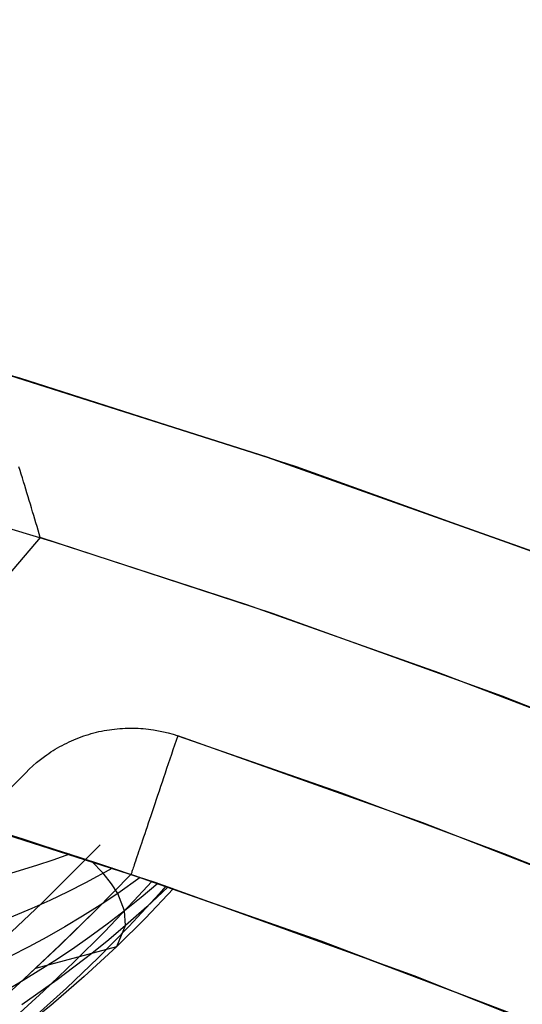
# Model space of a CAD drawing. Header units: millimetres. Extents: x -58 to 58, y -58 to 57.
# Tile 73 of 102: x 16.63 to 20.06, y 50.76 to 57.49. Entities that reach past the tile are written whole.
import ezdxf

# ---------------------------------------------------------------- set-up
doc = ezdxf.new("R2010")
doc.units = ezdxf.units.MM
doc.header["$MEASUREMENT"] = 0
doc.layers.add('Predefinito', color=5, linetype='Continuous')

msp = doc.modelspace()

# ---------------------------------------------------------------- linework, layer by layer
at = {"layer": 'Predefinito'}
for points in [[(20.3898, 53.7634), (18.5219, 54.4352), (16.632, 55.042), (14.7222, 55.5833), (12.795, 56.0584), (10.8524, 56.4666), (8.8969, 56.8075), (6.9309, 57.0808), (4.9565, 57.286), (2.9763, 57.4229), (0.9925, 57.4914), (-0.9925, 57.4914), (-2.9763, 57.4229), (-4.9565, 57.286), (-6.9309, 57.0808), (-8.8969, 56.8075), (-10.8524, 56.4666), (-12.795, 56.0584), (-14.7222, 55.5833), (-16.632, 55.042)], [(2.5188, 56.4438), (3.7933, 56.3725), (5.0768, 56.2715), (6.3683, 56.14), (7.6668, 55.9774), (8.9714, 55.7832), (10.2809, 55.5568), (11.5944, 55.2976), (12.9105, 55.0052), (14.2283, 54.6791), (15.5464, 54.319), (16.8637, 53.9246), (18.1788, 53.4956), (19.4905, 53.0318), (20.7974, 52.533)], [(16.4125, 55.1079), (18.3205, 54.5033), (20.2063, 53.8326), (22.0677, 53.0968), (23.9023, 52.2966)], [(23.9023, 52.2966), (22.0677, 53.0968), (20.2063, 53.8326), (18.3205, 54.5033), (16.4125, 55.1079)], [(21.0733, 50.261), (19.326, 50.9584), (17.5556, 51.5951), (15.7642, 52.1703), (13.9541, 52.6833), (12.1274, 53.1336), (10.2862, 53.5205), (8.4327, 53.8437), (6.5692, 54.1026), (4.6979, 54.2971), (2.821, 54.4269), (0.9407, 54.4919), (-0.9407, 54.4919), (-2.821, 54.4269), (-4.6979, 54.2971), (-6.5692, 54.1026), (-8.4327, 53.8437), (-10.2862, 53.5205), (-12.1274, 53.1336), (-13.9541, 52.6833), (-15.7642, 52.1703)], [(16.7708, 53.9536), (16.4067, 53.5304), (16.0293, 53.1209), (15.6387, 52.7254), (15.4384, 52.5329), (15.2347, 52.3439), (15.0277, 52.1585), (14.8172, 51.9767), (14.6033, 51.7984), (14.3859, 51.6238), (14.0534, 51.3686), (13.7147, 51.1229), (13.4861, 50.9647), (13.2553, 50.811), (13.0223, 50.6616), (12.5499, 50.3759), (12.069, 50.1072), (11.5799, 49.8552), (11.0827, 49.6194)], [(23.015, 51.6), (21.481, 52.2572), (19.9277, 52.8691), (18.3569, 53.4348), (16.7708, 53.9536)], [(16.6717, 52.3461), (16.6954, 52.3698), (16.7201, 52.3929), (16.7458, 52.4154), (16.7725, 52.4371), (16.8001, 52.4581), (16.8143, 52.4682), (16.8287, 52.4782), (16.8433, 52.4879), (16.8581, 52.4974), (16.8731, 52.5067), (16.8883, 52.5157), (16.9038, 52.5245), (16.9194, 52.533), (16.9352, 52.5412), (16.9511, 52.5492), (16.9673, 52.557), (16.9836, 52.5644), (17.0001, 52.5716), (17.0167, 52.5784), (17.0334, 52.585), (17.0503, 52.5913), (17.0674, 52.5973), (17.0845, 52.603), (17.1018, 52.6083), (17.1191, 52.6134), (17.1366, 52.6182), (17.1541, 52.6226), (17.1717, 52.6267), (17.1894, 52.6305), (17.2071, 52.634), (17.2249, 52.6371), (17.2428, 52.64), (17.2606, 52.6425), (17.2785, 52.6446), (17.2964, 52.6465), (17.3144, 52.648), (17.3323, 52.6492), (17.3502, 52.6501), (17.3681, 52.6507), (17.3859, 52.6509), (17.4037, 52.6509), (17.4215, 52.6505), (17.4393, 52.6498), (17.4569, 52.6487), (17.4745, 52.6474), (17.492, 52.6458), (17.5095, 52.6438), (17.5268, 52.6416), (17.5441, 52.6391), (17.5782, 52.6332), (17.6119, 52.6261), (17.6451, 52.618), (17.6777, 52.6088), (17.7096, 52.5987)], [(17.7096, 52.5987), (18.8284, 52.2086), (19.9388, 51.7947), (21.0401, 51.3572), (22.1316, 50.8964)], [(21.04, 51.3573), (19.3847, 52.0046), (17.7096, 52.5987)], [(10.873, 48.4396), (11.3703, 48.6523), (11.8622, 48.8802), (12.3485, 49.1239), (12.8279, 49.3831), (13.2971, 49.6565), (13.7556, 49.9439), (14.2037, 50.2452), (14.6414, 50.5604), (15.0685, 50.8895), (15.4852, 51.2326), (15.8913, 51.5897), (16.2868, 51.9608), (16.6717, 52.3461)], [(10.9654, 47.3993), (11.5345, 47.6328), (12.1002, 47.8863), (12.6617, 48.1604), (13.2184, 48.4559), (13.4946, 48.6119), (13.7694, 48.7736), (14.0424, 48.9409), (14.3137, 49.1139), (14.5831, 49.2927), (14.8505, 49.4772), (15.1158, 49.6676), (15.3788, 49.8639), (15.6396, 50.0661), (15.8979, 50.2743), (16.1537, 50.4884), (16.4068, 50.7087), (16.6572, 50.935), (16.9046, 51.1674), (17.1491, 51.4061), (17.3905, 51.6509)], [(17.3905, 51.6509), (17.1491, 51.4061), (16.9046, 51.1674), (16.6572, 50.935), (16.4068, 50.7087), (16.1537, 50.4884), (15.8979, 50.2743), (15.6396, 50.0661), (15.3788, 49.8639), (15.1158, 49.6676), (14.8505, 49.4772), (14.5831, 49.2927), (14.3137, 49.1139), (14.0424, 48.9409), (13.7694, 48.7736), (13.4946, 48.6119), (13.2184, 48.4559), (12.6617, 48.1604), (12.1002, 47.8863), (11.5345, 47.6328), (10.9654, 47.3993)], [(21.2525, 50.1855), (19.9777, 50.7064), (18.6901, 51.195), (17.3905, 51.6509)]]:
    msp.add_lwpolyline(points, dxfattribs=at)
at = {"layer": 'Predefinito', "extrusion": (1, 0, 0)}
for points in [[(52.6509, 320), (52.616, 319.9994), (52.5812, 319.9976), (52.5464, 319.9945), (52.5118, 319.9903), (52.4773, 319.9848), (52.443, 319.9782), (52.409, 319.9703), (52.3753, 319.9613), (52.342, 319.9511), (52.309, 319.9397), (52.2764, 319.9272), (52.2442, 319.9136), (52.2126, 319.8988), (52.1815, 319.883), (52.151, 319.8661), (52.1211, 319.8481), (52.0918, 319.8291), (52.0632, 319.8091), (52.0353, 319.7881), (52.0082, 319.7661), (51.9819, 319.7432), (51.9563, 319.7194), (51.9317, 319.6947), (51.9079, 319.6692), (51.885, 319.6429), (51.863, 319.6157), (51.842, 319.5879), (51.822, 319.5593), (51.8029, 319.53), (51.785, 319.5001), (51.768, 319.4696), (51.7522, 319.4385), (51.7374, 319.4069), (51.7238, 319.3747), (51.7113, 319.3421), (51.6999, 319.3091), (51.6897, 319.2758), (51.6807, 319.2421), (51.6728, 319.2081), (51.6662, 319.1738), (51.6607, 319.1393), (51.6564, 319.1047), (51.6534, 319.0699), (51.6516, 319.0351), (51.6509, 319.0002)], [(51.6509, 319), (51.6509, 319)]]:
    msp.add_lwpolyline(points, dxfattribs=at)
at = {"layer": 'Predefinito', "extrusion": (0.947724, -0.319092, 0)}
msp.add_lwpolyline([(55.5, 320), (55.4659, 319.9994), (55.4318, 319.9977), (55.3977, 319.9948), (55.3638, 319.9907), (55.3301, 319.9855), (55.2965, 319.9791), (55.2632, 319.9716), (55.2302, 319.9629), (55.1975, 319.9532), (55.1651, 319.9423), (55.1332, 319.9303), (55.1016, 319.9172), (55.0705, 319.9031), (55.0399, 319.8879), (55.0099, 319.8717), (54.9804, 319.8544), (54.9516, 319.8362), (54.9233, 319.817), (54.8958, 319.7968), (54.8689, 319.7757), (54.8428, 319.7537), (54.8175, 319.7309), (54.7929, 319.7071), (54.7692, 319.6826), (54.7463, 319.6572), (54.7243, 319.6311), (54.7032, 319.6043), (54.683, 319.5767), (54.6638, 319.5485), (54.6456, 319.5196), (54.6283, 319.4901), (54.6121, 319.4601), (54.5969, 319.4295), (54.5828, 319.3984), (54.5697, 319.3669), (54.5577, 319.3349), (54.5469, 319.3025), (54.5371, 319.2698), (54.5284, 319.2368), (54.5209, 319.2035), (54.5145, 319.1699), (54.5093, 319.1362), (54.5052, 319.1023), (54.5023, 319.0683), (54.5006, 319.0342), (54.5, 319)], dxfattribs=at)
at = {"layer": 'Predefinito', "extrusion": (0.695154, 0.718861, 0)}
msp.add_lwpolyline([(23.404, 319), (23.4042, 319.0222), (23.405, 319.0446), (23.4062, 319.0672), (23.408, 319.0899), (23.4103, 319.1127), (23.4132, 319.1357), (23.4167, 319.1588), (23.4207, 319.182), (23.4253, 319.2052), (23.4304, 319.2285), (23.4362, 319.2519), (23.4426, 319.2752), (23.4496, 319.2985), (23.4571, 319.3218), (23.4654, 319.345), (23.4742, 319.3681), (23.4836, 319.3911), (23.4937, 319.414), (23.5044, 319.4368), (23.5157, 319.4593), (23.5276, 319.4817), (23.5401, 319.5038), (23.5533, 319.5256), (23.567, 319.5472), (23.5813, 319.5685), (23.5962, 319.5895), (23.6116, 319.6101), (23.6276, 319.6303), (23.6442, 319.6502), (23.6612, 319.6696), (23.6788, 319.6886), (23.6969, 319.7071), (23.7154, 319.7252), (23.7344, 319.7428), (23.7538, 319.7598), (23.7737, 319.7764), (23.7939, 319.7924), (23.8145, 319.8078), (23.8355, 319.8227), (23.8568, 319.837), (23.8784, 319.8507), (23.9002, 319.8639), (23.9223, 319.8764), (23.9447, 319.8883), (23.9672, 319.8996), (23.99, 319.9103), (24.0129, 319.9203), (24.0359, 319.9298), (24.059, 319.9386), (24.0822, 319.9468), (24.1055, 319.9544), (24.1288, 319.9614), (24.1521, 319.9678), (24.1755, 319.9735), (24.1988, 319.9787), (24.222, 319.9833), (24.2452, 319.9873), (24.2683, 319.9908), (24.2913, 319.9936), (24.3141, 319.996), (24.3368, 319.9977), (24.3594, 319.999), (24.3818, 319.9998), (24.404, 320)], dxfattribs=at)
at = {"layer": 'Predefinito', "extrusion": (0, 1, 0)}
msp.add_lwpolyline([(-17.3905, 319), (-17.3905, 60.0057)], dxfattribs=at)
at = {"layer": 'Predefinito', "extrusion": (7.81484e-06, -2.96542e-06, 1)}
msp.add_lwpolyline([(17.388, 51.6519), (18.6876, 51.196), (19.9752, 50.7074), (21.25, 50.1864)], dxfattribs=at)
at = {"layer": 'Predefinito', "extrusion": (-0.000582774, 0.999913, 0.013212)}
msp.add_lwpolyline([(-17.1753, 59.3218), (-17.695, 47.541)], dxfattribs=at)
at = {"layer": 'Predefinito'}
for points in [[(16.7708, 53.9536, 320), (16.7635, 53.9783, 319.9998), (16.7561, 54.0033, 319.9991), (16.7486, 54.0283, 319.9979), (16.7411, 54.0535, 319.9962), (16.7336, 54.0788, 319.9941), (16.726, 54.1042, 319.9914), (16.7183, 54.1297, 319.9882), (16.7107, 54.1552, 319.9846), (16.7029, 54.1808, 319.9804), (16.6952, 54.2064, 319.9756), (16.6875, 54.2321, 319.9704), (16.6797, 54.2577, 319.9646), (16.6719, 54.2833, 319.9583), (16.6641, 54.3089, 319.9514), (16.6563, 54.3345, 319.9439), (16.6485, 54.36, 319.9359), (16.6407, 54.3854, 319.9273), (16.6329, 54.4107, 319.9181), (16.6252, 54.436, 319.9083)], [(16.5191, 51.9362, 34.1502), (16.6508, 51.8941, 34.6041), (16.7677, 51.8565, 35.0573), (16.8724, 51.8225, 35.5106), (16.9661, 51.7919, 35.9638), (17.0504, 51.7642, 36.417), (17.1949, 51.7164, 37.3235), (17.3126, 51.6771, 38.2299), (17.409, 51.6447, 39.1373), (17.4864, 51.6186, 40.0446), (17.5946, 51.5818, 41.8593), (17.6548, 51.5612, 43.6741), (17.6788, 51.553, 45.4889), (17.6495, 51.563, 49.1167), (17.3905, 51.6509, 60.0057)], [(17.18, 51.8545, 319.7071), (16.7789, 51.453, 319.7071), (16.3667, 51.0662, 319.7071), (15.9434, 50.6941, 319.7071), (15.5091, 50.3365, 319.7071), (15.0638, 49.9934, 319.7071), (14.6077, 49.6648, 319.7071), (14.1407, 49.3508, 319.7071), (13.6629, 49.0514, 319.7071), (13.1741, 48.7666, 319.7071), (12.675, 48.4966, 319.7071), (12.1691, 48.2432, 319.7071), (11.6579, 48.0063, 319.7071), (11.1415, 47.7855, 319.7071)], [(16.97, 51.7906, 35.9838), (16.8575, 51.7496, 35.8643), (16.7444, 51.7112, 35.7465), (16.5158, 51.6417, 35.5162)], [(16.7395, 51.0111, 60.006), (17.2928, 51.1589, 46.4176), (17.3533, 51.3013, 42.9536), (17.3455, 51.4015, 41.22), (17.2995, 51.5216, 39.4882), (17.2578, 51.588, 38.6251), (17.2012, 51.6588, 37.7646), (17.1196, 51.7417, 36.8267)], [(17.2632, 51.6936, 37.8279), (17.0805, 51.594, 37.6435), (16.9587, 51.5326, 37.5241), (16.836, 51.4742, 37.4065), (16.7123, 51.4189, 37.2908), (16.5876, 51.3664, 37.177), (16.4621, 51.3167, 37.0652), (16.2087, 51.2247, 36.8479), (15.9521, 51.1416, 36.6393), (15.6918, 51.0665, 36.4397), (15.5602, 51.0317, 36.3434), (15.4276, 50.9985, 36.2494), (15.2941, 50.9668, 36.1578), (15.1596, 50.9366, 36.0687), (15.024, 50.9078, 35.9821), (14.8873, 50.8802, 35.8981), (14.7496, 50.8539, 35.8167), (14.6108, 50.8287, 35.738), (14.471, 50.8046, 35.6621), (14.33, 50.7815, 35.5891), (14.1879, 50.7594, 35.519)], [(17.3905, 51.6509, 60.0057), (17.1514, 51.4083, 60.0055), (16.9078, 51.1705, 60.0053), (16.6598, 50.9374, 60.0052), (16.407, 50.7089, 60.005), (16.156, 50.4904, 60.0049), (15.9011, 50.2769, 60.0047), (15.6423, 50.0682, 60.0045), (15.3793, 49.8643, 60.0044), (15.1201, 49.6708, 60.0042), (14.8581, 49.4825, 60.0041), (14.5931, 49.2993, 60.0039), (14.325, 49.1211, 60.0038), (14.0537, 48.9478, 60.0036), (13.7791, 48.7794, 60.0035), (13.5011, 48.6156, 60.0033), (13.2195, 48.4565, 60.0032), (12.6653, 48.1622, 60.0029), (12.1014, 47.8868, 60.0026), (11.538, 47.6343, 60.0023), (10.9667, 47.3998, 60.0021)], [(17.5326, 51.6032, 53.4771), (17.4103, 51.4703, 53.4351), (17.2086, 51.2592, 53.3673), (17.0028, 51.0534, 53.3), (16.793, 50.853, 53.2336), (16.5794, 50.6578, 53.1682), (16.3621, 50.4677, 53.1041), (16.1414, 50.2826, 53.0416), (15.9173, 50.1025, 52.9808), (15.6899, 49.9272, 52.922), (15.4593, 49.7567, 52.8652), (15.2258, 49.5909, 52.8108), (14.9895, 49.4298, 52.7589), (14.7508, 49.2734, 52.7099), (14.5098, 49.1216, 52.6639), (14.2667, 48.9742, 52.6212), (14.0214, 48.8313, 52.5822), (13.7743, 48.6925, 52.547), (13.5253, 48.558, 52.5157), (13.2749, 48.4276, 52.488), (12.7701, 48.1789, 52.4416), (12.2616, 47.9461, 52.4043), (11.7492, 47.7281, 52.3728), (11.2325, 47.5242, 52.3452)], [(17.4541, 51.6308, 39.6371), (17.2995, 51.5216, 39.4882), (17.1803, 51.4423, 39.3763), (17.0599, 51.3663, 39.266), (16.9382, 51.2935, 39.1572), (16.8154, 51.2236, 39.05), (16.6916, 51.1566, 38.9445), (16.5669, 51.0924, 38.8408), (16.3148, 50.9717, 38.6391), (16.0593, 50.8606, 38.4452), (15.8004, 50.7578, 38.2593)], [(17.6792, 51.5531, 46.6799), (17.4885, 51.3521, 46.5478), (17.2928, 51.1589, 46.4176), (17.0698, 50.9532, 46.2757), (16.8417, 50.7566, 46.1371), (16.6089, 50.5688, 46.0023), (16.3722, 50.3897, 45.8716), (16.1318, 50.2187, 45.7454), (15.888, 50.0552, 45.624), (15.6409, 49.8989, 45.5077), (15.3908, 49.7494, 45.3968), (15.1382, 49.6063, 45.2915), (14.8834, 49.4692, 45.1925), (14.6265, 49.3379, 45.1), (14.3677, 49.2119, 45.0146), (14.1071, 49.0909, 44.9366), (13.845, 48.9745, 44.8665), (13.5821, 48.8626, 44.8044), (13.3189, 48.7553, 44.7495), (13.0559, 48.6523, 44.701), (12.7934, 48.5534, 44.6579), (12.2719, 48.3676, 44.5845), (11.7524, 48.1949, 44.5224), (11.2305, 48.0334, 44.4678)], [(17.574, 51.5897, 41.4262), (17.4605, 51.494, 41.3226), (17.3455, 51.4015, 41.22), (17.2284, 51.3118, 41.1182), (17.11, 51.2252, 41.0176), (16.9903, 51.1415, 40.9183), (16.8693, 51.0607, 40.8205), (16.6241, 50.9073, 40.6294), (16.3751, 50.7644, 40.4449), (16.1227, 50.631, 40.2672)], [(17.6426, 51.5653, 43.1947), (17.4993, 51.4307, 43.0734), (17.3533, 51.3013, 42.9536), (17.2385, 51.2043, 42.8619), (17.1222, 51.1102, 42.7714), (16.8858, 50.9303, 42.5938), (16.6446, 50.7608, 42.4215)], [(17.6291, 51.5701, 50.1083), (17.5825, 51.5181, 50.0837), (17.3766, 51.2963, 49.9775), (17.1655, 51.082, 49.8727), (16.9495, 50.875, 49.7696), (16.7289, 50.6752, 49.6687)]]:
    msp.add_polyline3d(points, dxfattribs=at)

doc.saveas('drawing.dxf')
